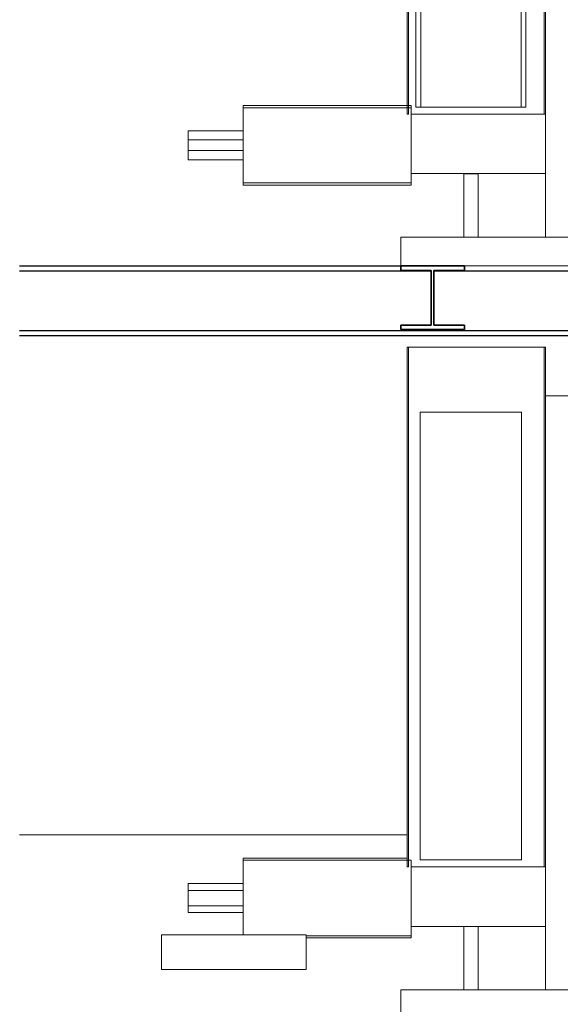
# Model space of a CAD drawing. Header units: millimetres. Extents: x 61846 to 198573, y 13020 to 52988.
# Tile 220 of 240: x 187697 to 189564, y 19145 to 22546. Entities that reach past the tile are written whole.
import ezdxf

# ---------------------------------------------------------------- set-up
doc = ezdxf.new("R2010")
doc.units = ezdxf.units.MM
for name, color, linetype, lineweight in [('A-GENM', 13, 'Continuous', 18), ('A-WALL', 113, 'Continuous', 25), ('E-LITE-EQPM', 33, 'Continuous', 18), ('S-BEAM', 12, 'Continuous', 35)]:
    doc.layers.add(name, color=color, linetype=linetype, lineweight=lineweight)

# ---------------------------------------------------------------- blocks, each defined once
blk = doc.blocks.new('NLRS_63_LF_LB_plafond armatuur_gen_ISR_NLRS_63_LF_LB_armatuur recht_DNL_3973989 - NLRS_63_LF_LB_plafond armatuur_gen_ISR_NLRS_63_LF_LB_armatuur recht_DNL_3973989-585749-GZ lierenkamer 4')
at = {"layer": 'E-LITE-EQPM', "color": 7, "lineweight": 9}
for p, q in [((-47811.3, 19385), (-47311.3, 19385)), ((-47811.3, 19265), (-47811.3, 19385)), ((-47311.3, 19265), (-47311.3, 19385)), ((-47311.3, 19265), (-47811.3, 19265))]:
    blk.add_line(p, q, dxfattribs=at)
blk = doc.blocks.new('TadP_A_INS_INSTALLATIES_rvt-6-GZ lierenkamer 4')
at = {"layer": 'E-LITE-EQPM', "lineweight": 9}
blk.add_blockref('NLRS_63_LF_LB_plafond armatuur_gen_ISR_NLRS_63_LF_LB_armatuur recht_DNL_3973989 - NLRS_63_LF_LB_plafond armatuur_gen_ISR_NLRS_63_LF_LB_armatuur recht_DNL_3973989-585749-GZ lierenkamer 4', (0, 0), dxfattribs=at)
blk = doc.blocks.new('Basic Wall_28_PBT_WA_beton t_p_g__d_250_C30_37_2203250 - Basic Wall_28_PBT_WA_beton t_p_g__d_250_C30_37_2203250-313176-GZ lierenkamer 4')
at = {"layer": 'A-WALL', "color": 10, "lineweight": 18}
for p, q in [((-48302, 19730), (-46963.1, 19730)), ((-46963.1, 19730), (-48302, 19730))]:
    blk.add_line(p, q, dxfattribs=at)
blk = doc.blocks.new('Basic Wall_28_PBT_WA_beton t_p_g__d_250_C30_37_2203250 - Basic Wall_28_PBT_WA_beton t_p_g__d_250_C30_37_2203250-313180-GZ lierenkamer 4')
blk.add_blockref('Basic Wall_28_PBT_WA_beton t_p_g__d_250_C30_37_2203250 - Basic Wall_28_PBT_WA_beton t_p_g__d_250_C30_37_2203250-313176-GZ lierenkamer 4', (0, 0))
blk = doc.blocks.new('28_PBT_SF_staal_H-profiel_S355_HE240B 3011745 - 28_PBT_SF_staal_H-profiel_S355_HE240B 3011745-366733-GZ lierenkamer 4')
at = {"layer": 'S-BEAM', "color": 250, "lineweight": 25}
for p, q in [((-48302, 21695), (-46985.2, 21695)), ((-48302, 21678), (-46879.9, 21678)), ((-46870.4, 21678), (-46289.9, 21678)), ((-46280.4, 21678), (-45275, 21678)), ((-46125.2, 21695), (-45275, 21695)), ((-45275, 21695), (-45275, 21678)), ((-45275, 21678), (-45275, 21657)), ((-45275, 21657), (-45275, 21493)), ((-45275, 21493), (-45275, 21472)), ((-48302, 21472), (-45275, 21472)), ((-45275, 21472), (-45275, 21455)), ((-48302, 21455), (-45275, 21455))]:
    blk.add_line(p, q, dxfattribs=at)
blk = doc.blocks.new('TadP_A_CON_CONSTRUCTIE_rvt-6-GZ lierenkamer 4')
at = {"layer": 'A-WALL', "color": 10, "lineweight": 18}
blk.add_blockref('Basic Wall_28_PBT_WA_beton t_p_g__d_250_C30_37_2203250 - Basic Wall_28_PBT_WA_beton t_p_g__d_250_C30_37_2203250-313180-GZ lierenkamer 4', (0, 0), dxfattribs=at)
at = {"layer": 'S-BEAM', "color": 10, "lineweight": 18}
blk.add_blockref('28_PBT_SF_staal_H-profiel_S355_HE240B 3011745 - 28_PBT_SF_staal_H-profiel_S355_HE240B 3011745-366733-GZ lierenkamer 4', (0, 0), dxfattribs=at)
blk = doc.blocks.new('Decorlier staande trommel - Decorlier staande trommel-859245-GZ lierenkamer 4')
at = {"layer": 'A-GENM'}
for p, q in [((-46958.1, 24014.5), (-46490.1, 24014.5)), ((-46230.1, 23846.5), (-46485, 23846.5)), ((-46130.2, 23746.5), (-46230.1, 23846.5)), ((-46130.2, 21795), (-46130.2, 23746.5)), ((-46963.1, 22249.3), (-47528.6, 22249.3)), ((-47528.6, 22161.8), (-47718.6, 22161.8)), ((-47718.6, 22061.8), (-47528.6, 22061.8)), ((-46485.1, 22013.9), (-46485.1, 21795)), ((-47528.6, 21974.3), (-46948.6, 21974.3))]:
    blk.add_line(p, q, dxfattribs=at)
for start, end in [(0, 180), (180, 0)]:
    blk.add_arc((-46030.2, 21901), 100, start, end, dxfattribs=at)
blk = doc.blocks.new('Decorlier staande trommel - Decorlier staande trommel-V221-GZ lierenkamer 4')
at = {"layer": 'A-GENM'}
for p, q in [((-46958.1, 24014.5), (-46963.1, 24014.5)), ((-46963.1, 24014.5), (-46963.1, 22219.5)), ((-46958.1, 22219.5), (-46958.1, 24014.5)), ((-46485, 24014.5), (-46490.1, 24014.5)), ((-46490.1, 24014.5), (-46490.1, 22219.5)), ((-46485, 22219.5), (-46485, 24014.5)), ((-46932.6, 23789.7), (-46932.6, 22243.5)), ((-46932.6, 23789.7), (-46916.1, 23789.7)), ((-46569.2, 23789.7), (-46916.1, 23789.7)), ((-46916.1, 23789.7), (-46916.1, 22243.5)), ((-46569.2, 22243.5), (-46569.2, 23789.7)), ((-46569.2, 23789.7), (-46552.7, 23789.7)), ((-46552.6, 22243.5), (-46552.6, 23789.7)), ((-46948.6, 22249.3), (-47528.6, 22249.3)), ((-47528.6, 22241.2), (-47528.6, 22249.3)), ((-47528.6, 22241.2), (-47528.6, 21982.4)), ((-46948.6, 22241.2), (-47528.6, 22241.2)), ((-46948.6, 22249.3), (-46948.6, 22241.2)), ((-46948.6, 21982.4), (-46948.6, 22241.2)), ((-46916.1, 22243.5), (-46932.6, 22243.5)), ((-46916.1, 22243.5), (-46569.2, 22243.5)), ((-46552.7, 22243.5), (-46569.2, 22243.5)), ((-46963.1, 22219.5), (-46958.1, 22219.5)), ((-46485, 22219.5), (-46948.6, 22219.5)), ((-46948.6, 22219.5), (-46948.6, 22013.9)), ((-46490.1, 22219.5), (-46485, 22219.5)), ((-46485, 22013.9), (-46485, 22219.5)), ((-47528.6, 22161.8), (-47718.6, 22161.8)), ((-47718.6, 22130.3), (-47718.6, 22161.7)), ((-47528.6, 22130.3), (-47718.6, 22130.3)), ((-47718.6, 22130.3), (-47718.6, 22093.3)), ((-47528.6, 22093.3), (-47528.6, 22130.3)), ((-47718.6, 22093.3), (-47528.6, 22093.3)), ((-47718.6, 22061.9), (-47718.6, 22093.3)), ((-47718.6, 22061.8), (-47528.6, 22061.8)), ((-46948.6, 22013.9), (-46485, 22013.9)), ((-46767.6, 22013.5), (-46767.6, 21795)), ((-46767.6, 22013.5), (-46742.6, 22013.5)), ((-46742.6, 22013.5), (-46717.6, 22013.5)), ((-46717.6, 21795), (-46717.6, 22013.5)), ((-47528.6, 21982.4), (-46948.6, 21982.4)), ((-47528.6, 21974.3), (-47528.6, 21982.4)), ((-47528.6, 21974.3), (-46948.6, 21974.3)), ((-46948.6, 21982.4), (-46948.6, 21974.3)), ((-46125.2, 21795), (-46985.2, 21795)), ((-46985.2, 21795), (-46985.2, 21695)), ((-46125.2, 21695), (-46125.2, 21795)), ((-46985.2, 21695), (-46125.2, 21695))]:
    blk.add_line(p, q, dxfattribs=at)
blk = doc.blocks.new('H-Balk - HEB220-7317296-GZ lierenkamer 4')
at = {"layer": 'S-BEAM'}
for p, q in [((-46175.2, 21695), (-46395.2, 21695)), ((-46395.2, 21695), (-46395.2, 21679)), ((-46395.2, 21679), (-46289.9, 21679)), ((-46289.9, 21679), (-46289.9, 21491)), ((-46280.4, 21491), (-46280.4, 21679)), ((-46280.4, 21679), (-46175.2, 21679)), ((-46175.2, 21679), (-46175.2, 21695)), ((-46289.9, 21491), (-46395.2, 21491)), ((-46395.2, 21491), (-46395.2, 21475)), ((-46395.2, 21475), (-46175.2, 21475)), ((-46175.2, 21491), (-46280.4, 21491)), ((-46175.2, 21475), (-46175.2, 21491))]:
    blk.add_line(p, q, dxfattribs=at)
blk = doc.blocks.new('Decorlier staande trommel - Decorlier staande trommel-5627370-GZ lierenkamer 4')
at = {"layer": 'A-GENM'}
for p, q in [((-46958.1, 21414.5), (-46963.1, 21414.5)), ((-46963.1, 21414.5), (-46963.1, 19619.5)), ((-46958.1, 19619.5), (-46958.1, 21414.5)), ((-46958.1, 21414.5), (-46490.1, 21414.5)), ((-46485, 21414.5), (-46490.1, 21414.5)), ((-46490.1, 21414.5), (-46490.1, 19619.5)), ((-46485, 19619.5), (-46485, 21414.5)), ((-46230.1, 21246.5), (-46485, 21246.5)), ((-46130.2, 21146.5), (-46230.1, 21246.5)), ((-46567.4, 21189.7), (-46917.9, 21189.7)), ((-46917.9, 21189.7), (-46917.9, 19643.5)), ((-46567.4, 19643.5), (-46567.4, 21189.7)), ((-46130.2, 19195), (-46130.2, 21146.5)), ((-47528.6, 19642.6), (-47528.6, 19385)), ((-46948.6, 19642.6), (-47528.6, 19642.6)), ((-46948.6, 19381), (-46948.6, 19642.6)), ((-46917.9, 19643.5), (-46567.4, 19643.5)), ((-46963.1, 19619.5), (-46958.1, 19619.5)), ((-46485, 19619.5), (-46948.6, 19619.5)), ((-46948.6, 19619.5), (-46948.6, 19413.9)), ((-46490.1, 19619.5), (-46485, 19619.5)), ((-46485, 19413.9), (-46485, 19619.5)), ((-47528.6, 19538.4), (-47718.6, 19538.4)), ((-47718.6, 19538.4), (-47718.6, 19485.3)), ((-47528.6, 19485.3), (-47528.6, 19538.4)), ((-47718.6, 19485.3), (-47528.6, 19485.3)), ((-46948.6, 19413.9), (-46485, 19413.9)), ((-46485.1, 19413.9), (-46485.1, 19195)), ((-47311.3, 19381), (-46948.6, 19381)), ((-46125.2, 19195), (-46985.2, 19195)), ((-46985.2, 19195), (-46985.2, 19095)), ((-46125.2, 19095), (-46125.2, 19195)), ((-46985.2, 19095), (-46125.2, 19095))]:
    blk.add_line(p, q, dxfattribs=at)
for start, end in [(0, 180), (180, 360)]:
    blk.add_arc((-46030.2, 19301), 100, start, end, dxfattribs=at)
blk = doc.blocks.new('Decorlier staande trommel - Decorlier staande trommel-V236-GZ lierenkamer 4')
at = {"layer": 'A-GENM'}
for p, q in [((-46963.1, 19649.3), (-47528.6, 19649.3)), ((-47528.6, 19643.2), (-47528.6, 19649.3)), ((-47528.6, 19561.8), (-47718.6, 19561.8)), ((-47718.6, 19538.5), (-47718.6, 19561.8)), ((-47718.6, 19461.8), (-47718.6, 19485.1)), ((-47718.6, 19461.8), (-47528.6, 19461.8)), ((-46767.6, 19413.5), (-46767.6, 19195)), ((-46767.6, 19413.5), (-46742.6, 19413.5)), ((-46742.6, 19413.5), (-46717.6, 19413.5)), ((-46717.6, 19195), (-46717.6, 19413.5)), ((-47311.3, 19374.3), (-46948.6, 19374.3)), ((-46948.6, 19380.5), (-46948.6, 19374.3))]:
    blk.add_line(p, q, dxfattribs=at)

msp = doc.modelspace()

# ---------------------------------------------------------------- block references
at = {"color": 210, "lineweight": 5}
for name in ['TadP_A_INS_INSTALLATIES_rvt-6-GZ lierenkamer 4', 'TadP_A_CON_CONSTRUCTIE_rvt-6-GZ lierenkamer 4']:
    msp.add_blockref(name, (235997.8, 0), dxfattribs=at)
at = {"layer": 'A-GENM'}
for name in ['Decorlier staande trommel - Decorlier staande trommel-859245-GZ lierenkamer 4', 'Decorlier staande trommel - Decorlier staande trommel-V221-GZ lierenkamer 4', 'Decorlier staande trommel - Decorlier staande trommel-5627370-GZ lierenkamer 4', 'Decorlier staande trommel - Decorlier staande trommel-V236-GZ lierenkamer 4']:
    msp.add_blockref(name, (235997.8, 0), dxfattribs=at)
at = {"layer": 'S-BEAM'}
msp.add_blockref('H-Balk - HEB220-7317296-GZ lierenkamer 4', (235407.8, 0), dxfattribs=at)

doc.saveas('drawing.dxf')
